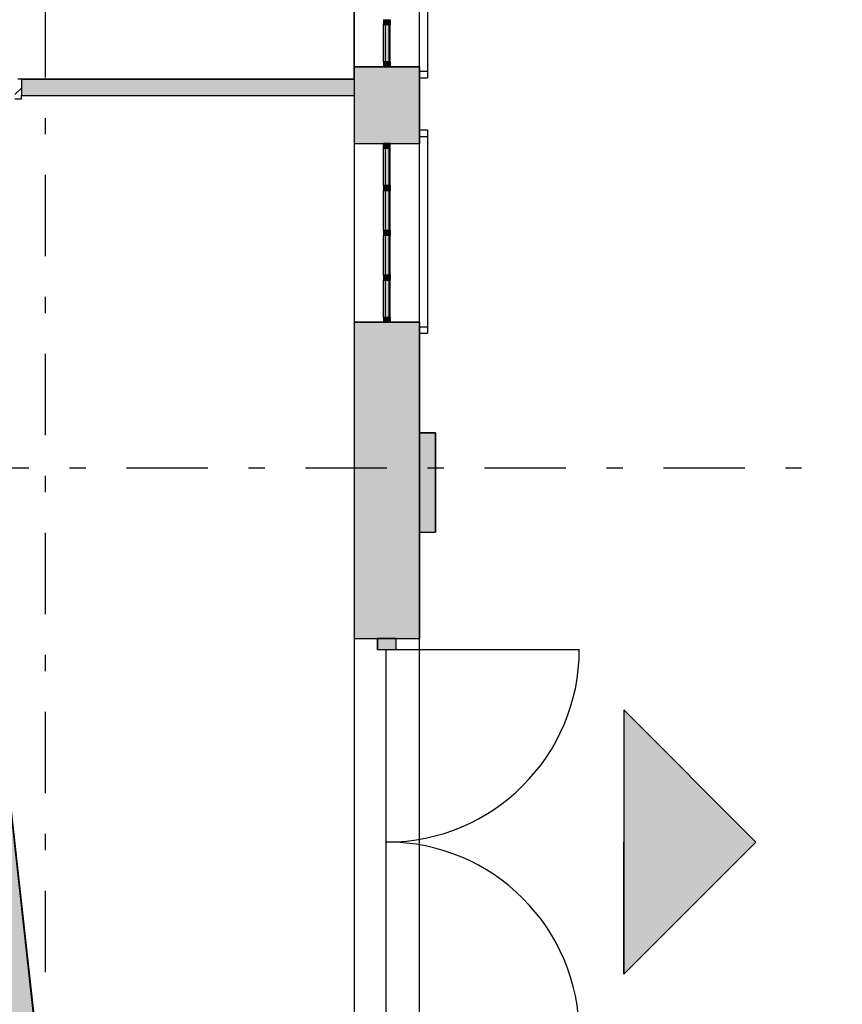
# Model space of a CAD drawing. Extents: x 2 to 87, y -108 to 11.
# Tile 166 of 256: x 47.57 to 52.63, y -55.3 to -49.25. Entities that reach past the tile are written whole.
import ezdxf

# ---------------------------------------------------------------- set-up
doc = ezdxf.new("R2010")
doc.units = 0
doc.header["$MEASUREMENT"] = 0
doc.linetypes.add('DASHDOT', pattern=[1, 0.5, -0.25, 0, -0.25])
for name, color, linetype in [('11', 7, 'CONTINUOUS'), ('13', 7, 'CONTINUOUS'), ('2', 7, 'CONTINUOUS'), ('23', 7, 'CONTINUOUS'), ('25', 7, 'CONTINUOUS'), ('3', 7, 'CONTINUOUS'), ('30', 7, 'CONTINUOUS'), ('5', 7, 'CONTINUOUS'), ('6', 7, 'CONTINUOUS'), ('8', 7, 'CONTINUOUS')]:
    doc.layers.add(name, color=color, linetype=linetype)

# ---------------------------------------------------------------- blocks, each defined once
blk = doc.blocks.new('*N147')
at = {"layer": '3', "color": 62, "linetype": 'Continuous'}
for p, q in [((-0.057, -0.067), (-0.057, 0)), ((-0.057, 0), (0.057, 0)), ((0.057, -0.067), (0.057, 0)), ((-0.057, -0.067), (0.057, -0.067))]:
    blk.add_line(p, q, dxfattribs=at)
for points in [[(-0.057, -0.067), (-0.057, -0.067), (-0.057, 0)], [(-0.057, -0.067), (0.057, -0.067), (0.057, 0)], [(-0.057, -0.067), (-0.057, 0), (0.057, 0)], [(0.057, -0.067), (0.057, -0.067), (0.057, 0)]]:
    blk.add_solid(points, dxfattribs=at)
blk = doc.blocks.new('*N157')
at = {"layer": '25', "color": 62, "linetype": 'Continuous'}
for p, q in [((50.0276, -51.7933), (50.1276, -51.7933)), ((50.0276, -51.7933), (50.0276, -52.4031)), ((50.1276, -51.7933), (50.1276, -52.4031)), ((50.0276, -52.4031), (50.1276, -52.4031))]:
    blk.add_line(p, q, dxfattribs=at)
for points in [[(50.0276, -51.7933), (50.0276, -51.7933), (50.1276, -51.7933)], [(50.0276, -51.7933), (50.0276, -52.4031), (50.1276, -52.4031)], [(50.0276, -51.7933), (50.1276, -51.7933), (50.1276, -52.4031)], [(50.0276, -52.4031), (50.0276, -52.4031), (50.1276, -52.4031)]]:
    blk.add_solid(points, dxfattribs=at)
blk = doc.blocks.new('*N467')
at = {"layer": '3', "color": 62, "linetype": 'Continuous'}
for p, q in [((-0.02, 0.03), (-0.02, 0)), ((-0.02, 0.03), (0.02, 0.03)), ((-0.02, 0), (0.02, 0)), ((0.02, 0.03), (0.02, 0))]:
    blk.add_line(p, q, dxfattribs=at)
for points in [[(-0.02, 0.03), (-0.02, 0.03), (-0.02, 0)], [(-0.02, 0.03), (0.02, 0.03), (0.02, 0)], [(-0.02, 0.03), (-0.02, 0), (0.02, 0)], [(0.02, 0.03), (0.02, 0.03), (0.02, 0)]]:
    blk.add_solid(points, dxfattribs=at)
blk = doc.blocks.new('*N471')
at = {"layer": '11', "color": 62, "linetype": 'Continuous'}
for p, q in [((0.0145, 0.115), (-0.0105, 0.115)), ((-0.0105, 0.115), (-0.0105, -0.115)), ((0.0145, 0.115), (0.0145, -0.115)), ((0.0145, -0.115), (-0.0105, -0.115))]:
    blk.add_line(p, q, dxfattribs=at)
for points in [[(0.0145, 0.115), (-0.0105, 0.115), (-0.0105, -0.115)], [(0.0145, 0.115), (0.0145, -0.115), (-0.0105, -0.115)], [(-0.0105, 0.115), (-0.0105, 0.115), (-0.0105, -0.115)], [(0.0145, 0.115), (0.0145, 0.115), (0.0145, -0.115)]]:
    blk.add_solid(points, dxfattribs=at)
blk = doc.blocks.new('*N472')
at = {"layer": '3', "color": 62, "linetype": 'Continuous'}
for p, q in [((-0.02, 0.015), (-0.02, -0.015)), ((-0.02, 0.015), (0.02, 0.015)), ((0.02, 0.015), (0.02, -0.015)), ((-0.02, -0.015), (0.02, -0.015))]:
    blk.add_line(p, q, dxfattribs=at)
for points in [[(-0.02, 0.015), (-0.02, 0.015), (-0.02, -0.015)], [(-0.02, 0.015), (0.02, 0.015), (0.02, -0.015)], [(-0.02, 0.015), (-0.02, -0.015), (0.02, -0.015)], [(0.02, 0.015), (0.02, 0.015), (0.02, -0.015)]]:
    blk.add_solid(points, dxfattribs=at)
blk = doc.blocks.new('*N475')
at = {"layer": '11', "color": 62, "linetype": 'Continuous'}
for p, q in [((0.0145, 0.115), (-0.0105, 0.115)), ((-0.0105, 0.115), (-0.0105, -0.115)), ((0.0145, 0.115), (0.0145, -0.115)), ((0.0145, -0.115), (-0.0105, -0.115))]:
    blk.add_line(p, q, dxfattribs=at)
for points in [[(0.0145, 0.115), (-0.0105, 0.115), (-0.0105, -0.115)], [(0.0145, 0.115), (0.0145, -0.115), (-0.0105, -0.115)], [(-0.0105, 0.115), (-0.0105, 0.115), (-0.0105, -0.115)], [(0.0145, 0.115), (0.0145, 0.115), (0.0145, -0.115)]]:
    blk.add_solid(points, dxfattribs=at)
blk = doc.blocks.new('*N476')
at = {"layer": '3', "color": 62, "linetype": 'Continuous'}
for p, q in [((-0.02, 0.03), (-0.02, 0)), ((-0.02, 0.03), (0.02, 0.03)), ((-0.02, 0), (0.02, 0)), ((0.02, 0.03), (0.02, 0))]:
    blk.add_line(p, q, dxfattribs=at)
for points in [[(-0.02, 0.03), (-0.02, 0.03), (-0.02, 0)], [(-0.02, 0.03), (0.02, 0.03), (0.02, 0)], [(-0.02, 0.03), (-0.02, 0), (0.02, 0)], [(0.02, 0.03), (0.02, 0.03), (0.02, 0)]]:
    blk.add_solid(points, dxfattribs=at)
blk = doc.blocks.new('*N477')
at = {"layer": '3', "color": 62, "linetype": 'Continuous'}
for p, q in [((-0.02, -0.03), (-0.02, 0)), ((-0.02, 0), (0.02, 0)), ((0.02, -0.03), (0.02, 0)), ((-0.02, -0.03), (0.02, -0.03))]:
    blk.add_line(p, q, dxfattribs=at)
for points in [[(-0.02, -0.03), (-0.02, -0.03), (-0.02, 0)], [(-0.02, -0.03), (0.02, -0.03), (0.02, 0)], [(-0.02, -0.03), (-0.02, 0), (0.02, 0)], [(0.02, -0.03), (0.02, -0.03), (0.02, 0)]]:
    blk.add_solid(points, dxfattribs=at)
blk = doc.blocks.new('*N478')
at = {"layer": '11', "color": 62, "linetype": 'Continuous'}
for p, q in [((0.0145, 0.1225), (-0.0105, 0.1225)), ((-0.0105, 0.1225), (-0.0105, -0.1225)), ((0.0145, 0.1225), (0.0145, -0.1225)), ((0.0145, -0.1225), (-0.0105, -0.1225))]:
    blk.add_line(p, q, dxfattribs=at)
for points in [[(0.0145, 0.1225), (-0.0105, 0.1225), (-0.0105, -0.1225)], [(0.0145, 0.1225), (0.0145, -0.1225), (-0.0105, -0.1225)], [(-0.0105, 0.1225), (-0.0105, 0.1225), (-0.0105, -0.1225)], [(0.0145, 0.1225), (0.0145, 0.1225), (0.0145, -0.1225)]]:
    blk.add_solid(points, dxfattribs=at)
blk = doc.blocks.new('*N479')
at = {"layer": '3', "color": 62, "linetype": 'Continuous'}
for p, q in [((-0.02, 0.015), (-0.02, -0.015)), ((-0.02, 0.015), (0.02, 0.015)), ((0.02, 0.015), (0.02, -0.015)), ((-0.02, -0.015), (0.02, -0.015))]:
    blk.add_line(p, q, dxfattribs=at)
for points in [[(-0.02, 0.015), (-0.02, 0.015), (-0.02, -0.015)], [(-0.02, 0.015), (0.02, 0.015), (0.02, -0.015)], [(-0.02, 0.015), (-0.02, -0.015), (0.02, -0.015)], [(0.02, 0.015), (0.02, 0.015), (0.02, -0.015)]]:
    blk.add_solid(points, dxfattribs=at)
blk = doc.blocks.new('*N480')
at = {"layer": '11', "color": 62, "linetype": 'Continuous'}
for p, q in [((0.0145, 0.115), (-0.0105, 0.115)), ((-0.0105, 0.115), (-0.0105, -0.115)), ((0.0145, 0.115), (0.0145, -0.115)), ((0.0145, -0.115), (-0.0105, -0.115))]:
    blk.add_line(p, q, dxfattribs=at)
for points in [[(0.0145, 0.115), (-0.0105, 0.115), (-0.0105, -0.115)], [(0.0145, 0.115), (0.0145, -0.115), (-0.0105, -0.115)], [(-0.0105, 0.115), (-0.0105, 0.115), (-0.0105, -0.115)], [(0.0145, 0.115), (0.0145, 0.115), (0.0145, -0.115)]]:
    blk.add_solid(points, dxfattribs=at)
blk = doc.blocks.new('*N481')
at = {"layer": '3', "color": 62, "linetype": 'Continuous'}
for p, q in [((-0.02, 0.015), (-0.02, -0.015)), ((-0.02, 0.015), (0.02, 0.015)), ((0.02, 0.015), (0.02, -0.015)), ((-0.02, -0.015), (0.02, -0.015))]:
    blk.add_line(p, q, dxfattribs=at)
for points in [[(-0.02, 0.015), (-0.02, 0.015), (-0.02, -0.015)], [(-0.02, 0.015), (0.02, 0.015), (0.02, -0.015)], [(-0.02, 0.015), (-0.02, -0.015), (0.02, -0.015)], [(0.02, 0.015), (0.02, 0.015), (0.02, -0.015)]]:
    blk.add_solid(points, dxfattribs=at)
blk = doc.blocks.new('*N482')
at = {"layer": '11', "color": 62, "linetype": 'Continuous'}
for p, q in [((0.0145, 0.1225), (-0.0105, 0.1225)), ((-0.0105, 0.1225), (-0.0105, -0.1225)), ((0.0145, 0.1225), (0.0145, -0.1225)), ((0.0145, -0.1225), (-0.0105, -0.1225))]:
    blk.add_line(p, q, dxfattribs=at)
for points in [[(0.0145, 0.1225), (-0.0105, 0.1225), (-0.0105, -0.1225)], [(0.0145, 0.1225), (0.0145, -0.1225), (-0.0105, -0.1225)], [(-0.0105, 0.1225), (-0.0105, 0.1225), (-0.0105, -0.1225)], [(0.0145, 0.1225), (0.0145, 0.1225), (0.0145, -0.1225)]]:
    blk.add_solid(points, dxfattribs=at)
blk = doc.blocks.new('*N483')
at = {"layer": '3', "color": 62, "linetype": 'Continuous'}
for p, q in [((-0.02, 0.015), (-0.02, -0.015)), ((-0.02, 0.015), (0.02, 0.015)), ((0.02, 0.015), (0.02, -0.015)), ((-0.02, -0.015), (0.02, -0.015))]:
    blk.add_line(p, q, dxfattribs=at)
for points in [[(-0.02, 0.015), (-0.02, 0.015), (-0.02, -0.015)], [(-0.02, 0.015), (0.02, 0.015), (0.02, -0.015)], [(-0.02, 0.015), (-0.02, -0.015), (0.02, -0.015)], [(0.02, 0.015), (0.02, 0.015), (0.02, -0.015)]]:
    blk.add_solid(points, dxfattribs=at)

msp = doc.modelspace()

# ---------------------------------------------------------------- linework, layer by layer
at = {"layer": '11', "color": 62, "linetype": 'Continuous'}
for p, q in [((49.8171, -49.2831), (49.8171, -49.5131)), ((49.8421, -49.2831), (49.8171, -49.2831)), ((49.8421, -49.5131), (49.8421, -49.2831)), ((49.8171, -49.5131), (49.8421, -49.5131)), ((49.8171, -50.0431), (49.8171, -50.2731)), ((49.8421, -50.0431), (49.8171, -50.0431)), ((49.8421, -50.2731), (49.8421, -50.0431)), ((49.8171, -50.2731), (49.8421, -50.2731)), ((49.8171, -50.3031), (49.8171, -50.5481)), ((49.8421, -50.3031), (49.8171, -50.3031)), ((49.8421, -50.5481), (49.8421, -50.3031)), ((49.8171, -50.5481), (49.8421, -50.5481)), ((49.8171, -50.5781), (49.8171, -50.8231)), ((49.8421, -50.5781), (49.8171, -50.5781)), ((49.8421, -50.8231), (49.8421, -50.5781)), ((49.8171, -50.8231), (49.8421, -50.8231)), ((49.8171, -50.8531), (49.8171, -51.0831)), ((49.8421, -50.8531), (49.8171, -50.8531)), ((49.8421, -51.0831), (49.8421, -50.8531)), ((49.8171, -51.0831), (49.8421, -51.0831))]:
    msp.add_line(p, q, dxfattribs=at)
at = {"layer": '13', "color": 62, "linetype": 'Continuous'}
msp.add_line((49.8242, -55.4905), (49.8242, -53.1245), dxfattribs=at)
at = {"layer": '2', "color": 62, "linetype": 'Continuous'}
for p, q in [((50.0276, -84.2921), (50.0276, -44.5706)), ((49.6276, -49.6195), (49.6276, -47.6836)), ((50.0776, -48.4001), (50.0776, -49.5701)), ((50.0276, -49.5431), (49.6276, -49.5431)), ((50.0276, -49.5701), (50.0776, -49.5701)), ((50.0276, -49.6101), (50.0776, -49.6101)), ((50.0776, -49.5701), (50.0776, -49.6101)), ((49.6276, -49.7195), (49.6276, -75.0075)), ((50.0276, -49.9301), (50.0776, -49.9301)), ((50.0276, -49.9701), (50.0776, -49.9701)), ((50.0776, -49.9301), (50.0776, -49.9701)), ((50.0776, -49.9701), (50.0776, -51.1401)), ((49.6276, -50.0131), (50.0276, -50.0131)), ((50.0276, -51.1131), (49.6276, -51.1131)), ((50.0276, -51.1401), (50.0776, -51.1401)), ((50.0276, -51.1801), (50.0776, -51.1801)), ((50.0776, -51.1401), (50.0776, -51.1801)), ((50.1276, -51.7933), (50.0276, -51.7933)), ((50.0276, -51.7933), (50.0276, -52.4031)), ((50.1276, -52.4031), (50.1276, -51.7933)), ((50.0276, -52.4031), (50.1276, -52.4031)), ((49.6276, -53.0575), (50.0276, -53.0575))]:
    msp.add_line(p, q, dxfattribs=at)
at = {"layer": '23', "color": 62, "linetype": 'Continuous'}
for p, q in [((51.2849, -53.4954), (51.2849, -54.3075)), ((52.0969, -54.3075), (51.2849, -53.4954)), ((52.0969, -54.3075), (51.2849, -55.1195)), ((51.2849, -55.1195), (51.2849, -54.3075))]:
    msp.add_line(p, q, dxfattribs=at)
for points in [[(51.2849, -53.4954), (51.2849, -54.3075), (52.0969, -54.3075)], [(51.2849, -54.3075), (52.0969, -54.3075), (51.2849, -55.1195)]]:
    msp.add_solid(points, dxfattribs=at)
at = {"layer": '25', "color": 62, "linetype": 'Continuous'}
for p, q in [((49.6276, -49.5431), (50.0276, -49.5431)), ((49.6276, -49.5431), (49.6276, -50.0131)), ((50.0276, -49.5431), (50.0276, -50.0131)), ((47.5817, -49.6195), (49.6276, -49.6195)), ((47.5817, -49.6195), (47.5817, -49.7195)), ((49.6276, -49.6195), (49.6276, -49.7195)), ((47.5817, -49.7195), (48.4345, -49.7195)), ((48.4345, -49.7195), (49.6276, -49.7195)), ((49.6276, -50.0131), (50.0276, -50.0131)), ((49.6276, -51.1131), (50.0276, -51.1131)), ((49.6276, -51.1131), (49.6276, -53.0575)), ((50.0276, -51.1131), (50.0276, -53.0575)), ((47.3131, -52.2755), (47.723, -55.9656)), ((49.6276, -53.0575), (50.0276, -53.0575))]:
    msp.add_line(p, q, dxfattribs=at)
for points in [[(49.6276, -49.5431), (49.6276, -49.5431), (50.0276, -49.5431)], [(49.6276, -49.5431), (49.6276, -50.0131), (50.0276, -50.0131)], [(49.6276, -49.5431), (50.0276, -49.5431), (50.0276, -50.0131)], [(47.5817, -49.6195), (47.5817, -49.6195), (49.6276, -49.6195)], [(47.5817, -49.6195), (47.5817, -49.7195), (49.6276, -49.7195)], [(47.5817, -49.6195), (49.6276, -49.6195), (49.6276, -49.7195)], [(47.5817, -49.7195), (47.5817, -49.7195), (48.4345, -49.7195)], [(48.4345, -49.7195), (48.4345, -49.7195), (49.6276, -49.7195)], [(49.6276, -50.0131), (49.6276, -50.0131), (50.0276, -50.0131)], [(49.6276, -51.1131), (49.6276, -51.1131), (50.0276, -51.1131)], [(49.6276, -51.1131), (49.6276, -53.0575), (50.0276, -53.0575)], [(49.6276, -51.1131), (50.0276, -51.1131), (50.0276, -53.0575)], [(47.1119, -52.2755), (47.5217, -55.9656), (47.723, -55.9656)], [(47.1119, -52.2755), (47.3131, -52.2755), (47.723, -55.9656)], [(49.6276, -53.0575), (49.6276, -53.0575), (50.0276, -53.0575)]]:
    msp.add_solid(points, dxfattribs=at)
at = {"layer": '3', "color": 62, "linetype": 'Continuous'}
for p, q in [((49.8076, -49.2531), (49.8076, -49.2831)), ((49.8476, -49.2831), (49.8476, -49.2531)), ((49.8076, -49.5131), (49.8076, -49.2831)), ((49.8076, -49.2831), (49.8476, -49.2831)), ((49.8476, -49.5131), (49.8476, -49.2831)), ((49.8076, -49.5131), (49.8076, -49.5431)), ((49.8476, -49.5131), (49.8076, -49.5131)), ((49.8076, -49.5431), (49.8476, -49.5431)), ((49.8476, -49.5431), (49.8476, -49.5131)), ((49.8076, -50.0131), (49.8076, -50.0431)), ((49.8476, -50.0131), (49.8076, -50.0131)), ((49.8076, -50.2731), (49.8076, -50.0431)), ((49.8076, -50.0431), (49.8476, -50.0431)), ((49.8476, -50.0431), (49.8476, -50.0131)), ((49.8476, -50.2731), (49.8476, -50.0431)), ((49.8076, -50.2731), (49.8076, -50.3031)), ((49.8476, -50.2731), (49.8076, -50.2731)), ((49.8476, -50.3031), (49.8476, -50.2731)), ((49.8076, -50.5481), (49.8076, -50.3031)), ((49.8076, -50.3031), (49.8476, -50.3031)), ((49.8476, -50.5481), (49.8476, -50.3031)), ((49.8076, -50.5481), (49.8076, -50.5781)), ((49.8476, -50.5481), (49.8076, -50.5481)), ((49.8076, -50.8231), (49.8076, -50.5781)), ((49.8076, -50.5781), (49.8476, -50.5781)), ((49.8476, -50.5781), (49.8476, -50.5481)), ((49.8476, -50.8231), (49.8476, -50.5781)), ((49.8076, -50.8231), (49.8076, -50.8531)), ((49.8476, -50.8231), (49.8076, -50.8231)), ((49.8476, -50.8531), (49.8476, -50.8231)), ((49.8076, -51.0831), (49.8076, -50.8531)), ((49.8076, -50.8531), (49.8476, -50.8531)), ((49.8476, -51.0831), (49.8476, -50.8531)), ((49.8076, -51.0831), (49.8076, -51.1131)), ((49.8476, -51.0831), (49.8076, -51.0831)), ((49.8076, -51.1131), (49.8476, -51.1131)), ((49.8476, -51.1131), (49.8476, -51.0831)), ((49.7706, -53.0575), (49.7706, -53.1245)), ((49.8846, -53.0575), (49.7706, -53.0575)), ((49.8846, -53.1245), (49.8846, -53.0575)), ((49.7706, -53.1245), (49.8846, -53.1245))]:
    msp.add_line(p, q, dxfattribs=at)
at = {"layer": '30', "color": 62, "linetype": 'Continuous'}
for p, q in [((47.5817, -49.6195), (47.5597, -49.6195)), ((47.5417, -49.7395), (47.5817, -49.7395)), ((47.5817, -49.7395), (47.5817, -49.7195))]:
    msp.add_line(p, q, dxfattribs=at)
at = {"layer": '5', "color": 7, "linetype": 'DASHDOT'}
for p, q in [((47.7276, -7.3075), (47.7276, -96.5075)), ((49.6276, -7.3075), (49.6276, -96.5075)), ((7.5276, -52.0075), (52.6276, -52.0075))]:
    msp.add_line(p, q, dxfattribs=at)
at = {"layer": '5', "color": 62, "linetype": 'Continuous'}
for p, q in [((52.0969, -54.3075), (51.2849, -53.4954)), ((51.2849, -53.4954), (51.2849, -55.1195)), ((51.2849, -55.1195), (52.0969, -54.3075))]:
    msp.add_line(p, q, dxfattribs=at)
at = {"layer": '6', "color": 62, "linetype": 'Continuous'}
for p, q in [((49.6276, -49.6195), (47.5817, -49.6195)), ((47.5817, -49.6195), (47.5817, -49.7195)), ((47.5817, -49.7195), (49.6276, -49.7195)), ((47.7007, -55.7656), (47.3131, -52.2755))]:
    msp.add_line(p, q, dxfattribs=at)
at = {"layer": '8', "color": 62, "linetype": 'Continuous'}
for p, q in [((47.5417, -49.7138), (47.5817, -49.6738)), ((49.8276, -53.1245), (51.0106, -53.1245))]:
    msp.add_line(p, q, dxfattribs=at)
for centre, start, end in [((49.8276, -53.1245), 270, 360), ((49.8276, -55.4905), 360, 90)]:
    msp.add_arc(centre, 1.183, start, end, dxfattribs=at)

# ---------------------------------------------------------------- block references
at = {"layer": '11', "color": 62, "linetype": 'Continuous'}
for name, p in [('*N471', (49.8276, -49.3981)), ('*N475', (49.8276, -50.1581)), ('*N482', (49.8276, -50.4256)), ('*N478', (49.8276, -50.7006)), ('*N480', (49.8276, -50.9681))]:
    msp.add_blockref(name, p, dxfattribs=at)
at = {"layer": '25', "color": 62, "linetype": 'Continuous'}
msp.add_blockref('*N157', (0, 0), dxfattribs=at)
at = {"layer": '3', "color": 62, "linetype": 'Continuous'}
for name, p in [('*N472', (49.8276, -49.2681)), ('*N467', (49.8276, -49.5431)), ('*N477', (49.8276, -50.0131)), ('*N483', (49.8276, -50.2881)), ('*N479', (49.8276, -50.5631)), ('*N481', (49.8276, -50.8381)), ('*N476', (49.8276, -51.1131)), ('*N147', (49.8276, -53.0575))]:
    msp.add_blockref(name, p, dxfattribs=at)

doc.saveas('drawing.dxf')
